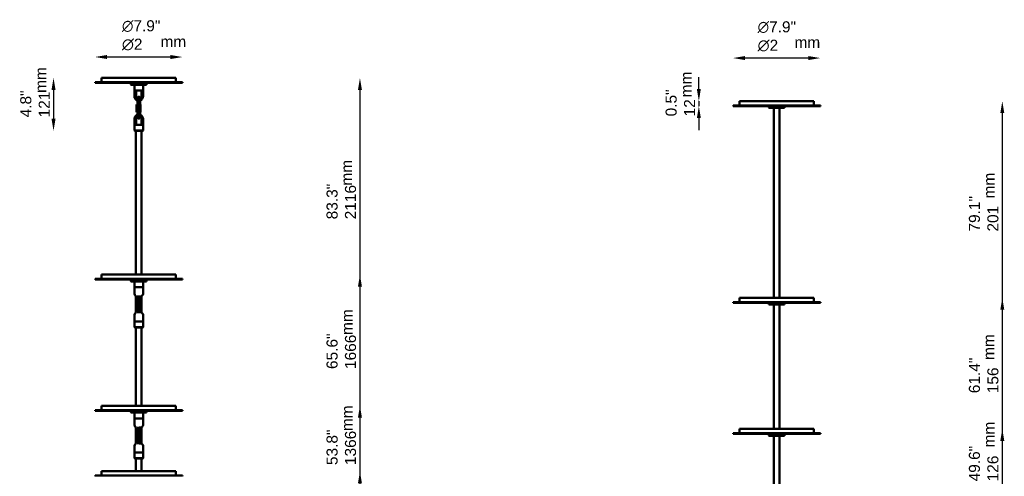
# Model space of a CAD drawing. Header units: millimetres. Extents: x 1218 to 3597, y 79 to 3206.
# Tile 4 of 4: x 1344 to 3597, y 2162 to 3206. Entities that reach past the tile are written whole.
import ezdxf

# ---------------------------------------------------------------- set-up
doc = ezdxf.new("R2010")
doc.units = ezdxf.units.MM
doc.header["$LTSCALE"] = 11
for name, color, linetype, lineweight in [('Symbol (ISO)', 7, 'Continuous', 25), ('Widoczne (ISO)', 7, 'Continuous', 50), ('Wymiar (ISO)', 7, 'Continuous', 25)]:
    doc.layers.add(name, color=color, linetype=linetype, lineweight=lineweight)
doc.styles.add('Tekst notatki (ISO)', font='arial.ttf')
doc.dimstyles.new('Domyślne (ISO)', dxfattribs={"dimscale": 11, "dimtxt": 2.3, "dimasz": 2.5, "dimexe": 3.175, "dimexo": 0, "dimgap": 0.762, "dimtad": 1, "dimdec": 1, "dimlfac": 0.03937, "dimzin": 0, "dimdsep": 46, "dimtxsty": 'Tekst notatki (ISO)', "dimcen": 0.09, "dimdle": 10, "dimclrd": 256, "dimclre": 256, "dimclrt": 256, "dimazin": 2, "dimtfac": 1, "dimtmove": 0, "dimatfit": 3, "dimfxl": 0, "dimtolj": 1, "dimlwd": -1, "dimlwe": -1, "dimarcsym": 0})

# ---------------------------------------------------------------- blocks, each defined once
blk = doc.blocks.new('*D5')
at = {"layer": 'Defpoints', "color": 0, "transparency": 16777216}
for p in [(1701.5, 2173), (1616.5, 957.1), (2122.5, 957.1)]:
    blk.add_point(p, dxfattribs=at)
at = {"layer": 'Wymiar (ISO)', "transparency": 16777216}
blk.add_line((2122.5, 2145.5), (2122.5, 984.6), dxfattribs=at)
for points in [[(2117.9, 2145.5), (2127.1, 2145.5), (2122.5, 2173)], [(2117.9, 984.6), (2127.1, 984.6), (2122.5, 957.1)]]:
    blk.add_solid(points, dxfattribs=at)
at = {"layer": 'Wymiar (ISO)', "transparency": 16777216, "insert": (2046, 1525.4), "char_height": 25.3, "attachment_point": 1, "rotation": 90, "style": 'Tekst notatki (ISO)'}
blk.add_mtext('\\A1;47.9"\\P1216', dxfattribs=at)
blk = doc.blocks.new('*D6')
at = {"layer": 'Defpoints', "color": 0, "transparency": 16777216}
for p in [(1701.5, 2323), (1616.5, 957.1), (2122.5, 957.1)]:
    blk.add_point(p, dxfattribs=at)
at = {"layer": 'Wymiar (ISO)', "transparency": 16777216}
blk.add_line((2122.5, 2295.5), (2122.5, 984.6), dxfattribs=at)
for points in [[(2117.9, 2295.5), (2127.1, 2295.5), (2122.5, 2323)], [(2117.9, 984.6), (2127.1, 984.6), (2122.5, 957.1)]]:
    blk.add_solid(points, dxfattribs=at)
at = {"layer": 'Wymiar (ISO)', "transparency": 16777216, "insert": (2046, 2187.2), "char_height": 25.3, "attachment_point": 1, "rotation": 90, "style": 'Tekst notatki (ISO)'}
blk.add_mtext('\\A1;53.8"\\P1366', dxfattribs=at)
blk = doc.blocks.new('*D7')
at = {"layer": 'Defpoints', "color": 0, "transparency": 16777216}
for p in [(1701.5, 2623), (1616.5, 957.1), (2122.5, 957.1)]:
    blk.add_point(p, dxfattribs=at)
at = {"layer": 'Wymiar (ISO)', "transparency": 16777216}
blk.add_line((2122.5, 2595.5), (2122.5, 984.6), dxfattribs=at)
for points in [[(2117.9, 2595.5), (2127.1, 2595.5), (2122.5, 2623)], [(2117.9, 984.6), (2127.1, 984.6), (2122.5, 957.1)]]:
    blk.add_solid(points, dxfattribs=at)
at = {"layer": 'Wymiar (ISO)', "transparency": 16777216, "insert": (2046, 2407), "char_height": 25.3, "attachment_point": 1, "rotation": 90, "style": 'Tekst notatki (ISO)'}
blk.add_mtext('\\A1;65.6"\\P1666', dxfattribs=at)
blk = doc.blocks.new('*D8')
at = {"layer": 'Defpoints', "color": 0, "transparency": 16777216}
for p in [(1701.5, 3073), (1616.5, 957.1), (2122.5, 957.1)]:
    blk.add_point(p, dxfattribs=at)
at = {"layer": 'Wymiar (ISO)', "transparency": 16777216}
blk.add_line((2122.5, 3045.5), (2122.5, 984.6), dxfattribs=at)
for points in [[(2117.9, 3045.5), (2127.1, 3045.5), (2122.5, 3073)], [(2117.9, 984.6), (2127.1, 984.6), (2122.5, 957.1)]]:
    blk.add_solid(points, dxfattribs=at)
at = {"layer": 'Wymiar (ISO)', "transparency": 16777216, "insert": (2046, 2749.5), "char_height": 25.3, "attachment_point": 1, "rotation": 90, "style": 'Tekst notatki (ISO)'}
blk.add_mtext('\\A1;83.3"\\P2116', dxfattribs=at)
blk = doc.blocks.new('*D9')
at = {"layer": 'Defpoints', "color": 0, "transparency": 16777216}
for p in [(1516.5, 3120.9), (1516.5, 3061.5), (1716.5, 3061.5)]:
    blk.add_point(p, dxfattribs=at)
at = {"layer": 'Wymiar (ISO)', "transparency": 16777216}
blk.add_line((1689, 3120.9), (1544, 3120.9), dxfattribs=at)
for points in [[(1544, 3125.5), (1544, 3116.3), (1516.5, 3120.9)], [(1689, 3125.5), (1689, 3116.3), (1716.5, 3120.9)]]:
    blk.add_solid(points, dxfattribs=at)
at = {"layer": 'Wymiar (ISO)', "transparency": 16777216, "insert": (1578, 3205), "char_height": 25.3, "attachment_point": 1, "style": 'Tekst notatki (ISO)'}
blk.add_mtext('\\A1;{\\fAIGDT|b0|i0;\\ln}\\fArial|b0|i0;{\\H25.3000;7.9"}\\P∅2', dxfattribs=at)
blk = doc.blocks.new('*D10')
at = {"layer": 'Defpoints', "color": 0, "transparency": 16777216}
for p in [(1531.5, 3073), (1421.5, 2952), (1607.2, 2952)]:
    blk.add_point(p, dxfattribs=at)
at = {"layer": 'Wymiar (ISO)', "transparency": 16777216}
blk.add_line((1421.5, 3045.5), (1421.5, 2979.5), dxfattribs=at)
for points in [[(1416.9, 3045.5), (1426.1, 3045.5), (1421.5, 3073)], [(1416.9, 2979.5), (1426.1, 2979.5), (1421.5, 2952)]]:
    blk.add_solid(points, dxfattribs=at)
at = {"layer": 'Wymiar (ISO)', "transparency": 16777216, "insert": (1345.4, 2982.7), "char_height": 25.3, "attachment_point": 1, "rotation": 90, "style": 'Tekst notatki (ISO)'}
blk.add_mtext('\\A1;4.8"\\P121', dxfattribs=at)
blk = doc.blocks.new('*D12')
at = {"layer": 'Defpoints', "color": 0, "transparency": 16777216}
for p in [(3160.9, 2270), (3075.9, 1010.1), (3592, 1010.1)]:
    blk.add_point(p, dxfattribs=at)
at = {"layer": 'Wymiar (ISO)', "transparency": 16777216}
blk.add_line((3592, 2242.5), (3592, 1037.6), dxfattribs=at)
for points in [[(3587.4, 2242.5), (3596.5, 2242.5), (3592, 2270)], [(3587.4, 1037.6), (3596.5, 1037.6), (3592, 1010.1)]]:
    blk.add_solid(points, dxfattribs=at)
at = {"layer": 'Wymiar (ISO)', "transparency": 16777216, "insert": (3515.5, 2149.9), "char_height": 25.3, "attachment_point": 1, "rotation": 90, "style": 'Tekst notatki (ISO)'}
blk.add_mtext('\\A1;49.6"\\P126', dxfattribs=at)
blk = doc.blocks.new('*D13')
at = {"layer": 'Defpoints', "color": 0, "transparency": 16777216}
for p in [(3160.9, 2570), (3075.9, 1010.1), (3592, 1010.1)]:
    blk.add_point(p, dxfattribs=at)
at = {"layer": 'Wymiar (ISO)', "transparency": 16777216}
blk.add_line((3592, 2542.5), (3592, 1037.6), dxfattribs=at)
for points in [[(3587.4, 2542.5), (3596.5, 2542.5), (3592, 2570)], [(3587.4, 1037.6), (3596.5, 1037.6), (3592, 1010.1)]]:
    blk.add_solid(points, dxfattribs=at)
at = {"layer": 'Wymiar (ISO)', "transparency": 16777216, "insert": (3515.5, 2351.6), "char_height": 25.3, "attachment_point": 1, "rotation": 90, "style": 'Tekst notatki (ISO)'}
blk.add_mtext('\\A1;61.4"\\P156', dxfattribs=at)
blk = doc.blocks.new('*D14')
at = {"layer": 'Defpoints', "color": 0, "transparency": 16777216}
for p in [(3160.9, 3020), (3075.9, 1010.1), (3592, 1010.1)]:
    blk.add_point(p, dxfattribs=at)
at = {"layer": 'Wymiar (ISO)', "transparency": 16777216}
blk.add_line((3592, 2992.5), (3592, 1037.6), dxfattribs=at)
for points in [[(3587.4, 2992.5), (3596.5, 2992.5), (3592, 3020)], [(3587.4, 1037.6), (3596.5, 1037.6), (3592, 1010.1)]]:
    blk.add_solid(points, dxfattribs=at)
at = {"layer": 'Wymiar (ISO)', "transparency": 16777216, "insert": (3515.5, 2721.5), "char_height": 25.3, "attachment_point": 1, "rotation": 90, "style": 'Tekst notatki (ISO)'}
blk.add_mtext('\\A1;79.1"\\P201', dxfattribs=at)
blk = doc.blocks.new('*D15')
at = {"layer": 'Defpoints', "color": 0, "transparency": 16777216}
for p in [(2975.9, 3118.5), (2975.9, 3008.5), (3175.9, 3008.5)]:
    blk.add_point(p, dxfattribs=at)
at = {"layer": 'Wymiar (ISO)', "transparency": 16777216}
blk.add_line((3148.4, 3118.5), (3003.4, 3118.5), dxfattribs=at)
for points in [[(3003.4, 3123.1), (3003.4, 3113.9), (2975.9, 3118.5)], [(3148.4, 3123.1), (3148.4, 3113.9), (3175.9, 3118.5)]]:
    blk.add_solid(points, dxfattribs=at)
at = {"layer": 'Wymiar (ISO)', "transparency": 16777216, "insert": (3032.2, 3202.6), "char_height": 25.3, "attachment_point": 1, "style": 'Tekst notatki (ISO)'}
blk.add_mtext('\\A1;{\\fAIGDT|b0|i0;\\ln}\\fArial|b0|i0;{\\H25.3000;7.9"}\\P∅2', dxfattribs=at)
blk = doc.blocks.new('*D16')
at = {"layer": 'Defpoints', "color": 0, "transparency": 16777216}
for p in [(2990.9, 3020), (2897.8, 3008.5), (2975.9, 3008.5)]:
    blk.add_point(p, dxfattribs=at)
at = {"layer": 'Wymiar (ISO)', "transparency": 16777216}
for p, q in [((2897.8, 3047.5), (2897.8, 3075)), ((2897.8, 3020), (2897.8, 3008.5)), ((2897.8, 2981), (2897.8, 2953.5))]:
    blk.add_line(p, q, dxfattribs=at)
for points in [[(2893.2, 3047.5), (2902.3, 3047.5), (2897.8, 3020)], [(2893.2, 2981), (2902.3, 2981), (2897.8, 3008.5)]]:
    blk.add_solid(points, dxfattribs=at)
at = {"layer": 'Wymiar (ISO)', "transparency": 16777216, "insert": (2821.7, 2985), "char_height": 25.3, "attachment_point": 1, "rotation": 90, "style": 'Tekst notatki (ISO)'}
blk.add_mtext('\\A1;0.5"\\P12', dxfattribs=at)

msp = doc.modelspace()

# ---------------------------------------------------------------- linework, layer by layer
at = {"layer": 'Widoczne (ISO)', "linetype": 'Continuous'}
for p, q in [((1531.48, 3073), (1701.48, 3073)), ((1531.48, 3063), (1531.48, 3073)), ((1701.48, 3063), (1701.48, 3073)), ((1716.48, 3063), (1516.48, 3063)), ((1516.48, 3063), (1516.48, 3061.5)), ((1516.48, 3061.5), (1716.48, 3061.5)), ((1598.98, 3061.5), (1598.48, 3061)), ((1634.48, 3061), (1598.48, 3061)), ((1598.48, 3058), (1598.48, 3061)), ((1598.48, 3058), (1634.48, 3058)), ((1598.98, 3057.5), (1598.48, 3058)), ((1633.98, 3057.5), (1598.98, 3057.5)), ((1606.68, 3057.5), (1606.48, 3057.3)), ((1626.48, 3057.3), (1606.48, 3057.3)), ((1606.48, 3057.3), (1606.48, 3031)), ((1606.6, 3044), (1626.35, 3044)), ((1610.48, 3031), (1610.48, 3044)), ((1622.48, 3044), (1622.48, 3031)), ((1626.28, 3057.5), (1626.48, 3057.3)), ((1626.48, 3057.3), (1626.48, 3031)), ((1633.98, 3061.5), (1634.48, 3061)), ((1633.98, 3057.5), (1634.48, 3058)), ((1634.48, 3058), (1634.48, 3061)), ((1716.48, 3063), (1716.48, 3061.5)), ((1613.31, 3012), (1613.31, 3018.5)), ((1614.64, 3018.5), (1614.64, 2991.5)), ((1619.64, 3018.5), (1619.64, 2991.5)), ((2990.89, 3020), (3160.89, 3020)), ((2990.89, 3010), (2990.89, 3020)), ((3160.89, 3010), (3160.89, 3020)), ((1611.48, 3012), (1613.65, 3012)), ((1611.48, 2995), (1611.48, 3012)), ((1613.65, 3012), (1614.64, 3012)), ((1613.65, 2995), (1613.65, 3012)), ((1619.64, 3012), (1620.14, 3012)), ((1620.14, 2995), (1620.14, 3012)), ((3175.89, 3010), (2975.89, 3010)), ((2975.89, 3010), (2975.89, 3008.5)), ((2975.89, 3008.5), (3175.89, 3008.5)), ((3058.39, 3008.5), (3057.89, 3008)), ((3093.89, 3008), (3057.89, 3008)), ((3057.89, 3005), (3057.89, 3008)), ((3057.89, 3005), (3093.89, 3005)), ((3058.39, 3004.5), (3057.89, 3005)), ((3093.39, 3004.5), (3058.39, 3004.5)), ((3069.39, 3004.5), (3069.39, 2570)), ((3082.39, 3004.5), (3082.39, 2570)), ((3093.39, 3008.5), (3093.89, 3008)), ((3093.39, 3004.5), (3093.89, 3005)), ((3093.89, 3005), (3093.89, 3008)), ((3175.89, 3010), (3175.89, 3008.5)), ((1606.48, 2952.7), (1606.48, 2979)), ((1610.48, 2966), (1610.48, 2979)), ((1613.65, 2995), (1611.48, 2995)), ((1613.31, 2991.5), (1613.31, 2995)), ((1614.64, 2995), (1613.65, 2995)), ((1620.14, 2995), (1619.64, 2995)), ((1622.48, 2979), (1622.48, 2966)), ((1626.48, 2952.7), (1626.48, 2979)), ((1606.48, 2952.7), (1626.48, 2952.7)), ((1607.18, 2952), (1606.48, 2952.7)), ((1626.35, 2966), (1606.6, 2966)), ((1625.78, 2952), (1607.18, 2952)), ((1609.98, 2952), (1609.98, 2623)), ((1622.98, 2952), (1622.98, 2623)), ((1625.78, 2952), (1626.48, 2952.7)), ((1716.48, 2613), (1516.48, 2613)), ((1516.48, 2613), (1516.48, 2611.5)), ((1531.48, 2623), (1701.48, 2623)), ((1531.48, 2613), (1531.48, 2623)), ((1701.48, 2613), (1701.48, 2623)), ((1716.48, 2613), (1716.48, 2611.5)), ((1516.48, 2611.5), (1716.48, 2611.5)), ((1598.98, 2611.5), (1598.48, 2611)), ((1634.48, 2611), (1598.48, 2611)), ((1598.48, 2608), (1598.48, 2611)), ((1598.48, 2608), (1634.48, 2608)), ((1598.98, 2607.5), (1598.48, 2608)), ((1633.98, 2607.5), (1598.98, 2607.5)), ((1606.68, 2607.5), (1606.48, 2607.3)), ((1626.48, 2607.3), (1606.48, 2607.3)), ((1606.48, 2607.3), (1606.48, 2581)), ((1606.6, 2594), (1626.35, 2594)), ((1626.28, 2607.5), (1626.48, 2607.3)), ((1626.48, 2607.3), (1626.48, 2581)), ((1633.98, 2611.5), (1634.48, 2611)), ((1633.98, 2607.5), (1634.48, 2608)), ((1634.48, 2608), (1634.48, 2611)), ((1609.98, 2573.4), (1609.98, 2536.6)), ((1614.64, 2568.5), (1614.64, 2541.5)), ((1619.64, 2568.5), (1619.64, 2541.5)), ((1622.98, 2573.4), (1622.98, 2536.6)), ((2990.89, 2570), (3160.89, 2570)), ((2990.89, 2560), (2990.89, 2570)), ((3160.89, 2560), (3160.89, 2570)), ((3175.89, 2560), (2975.89, 2560)), ((2975.89, 2560), (2975.89, 2558.5)), ((2975.89, 2558.5), (3175.89, 2558.5)), ((3058.39, 2558.5), (3057.89, 2558)), ((3093.89, 2558), (3057.89, 2558)), ((3057.89, 2555), (3057.89, 2558)), ((3057.89, 2555), (3093.89, 2555)), ((3058.39, 2554.5), (3057.89, 2555)), ((3093.39, 2554.5), (3058.39, 2554.5)), ((3069.39, 2554.5), (3069.39, 2270)), ((3082.39, 2554.5), (3082.39, 2270)), ((3093.39, 2558.5), (3093.89, 2558)), ((3093.39, 2554.5), (3093.89, 2555)), ((3093.89, 2555), (3093.89, 2558)), ((3175.89, 2560), (3175.89, 2558.5)), ((1606.48, 2502.7), (1606.48, 2529)), ((1626.48, 2502.7), (1626.48, 2529)), ((1606.48, 2502.7), (1626.48, 2502.7)), ((1607.18, 2502), (1606.48, 2502.7)), ((1626.35, 2516), (1606.6, 2516)), ((1625.78, 2502), (1607.18, 2502)), ((1609.98, 2502), (1609.98, 2323)), ((1622.98, 2502), (1622.98, 2323)), ((1625.78, 2502), (1626.48, 2502.7)), ((1531.48, 2323), (1701.48, 2323)), ((1531.48, 2313), (1531.48, 2323)), ((1701.48, 2313), (1701.48, 2323)), ((1716.48, 2313), (1516.48, 2313)), ((1516.48, 2313), (1516.48, 2311.5)), ((1516.48, 2311.5), (1716.48, 2311.5)), ((1598.98, 2311.5), (1598.48, 2311)), ((1634.48, 2311), (1598.48, 2311)), ((1598.48, 2308), (1598.48, 2311)), ((1598.48, 2308), (1634.48, 2308)), ((1598.98, 2307.5), (1598.48, 2308)), ((1633.98, 2307.5), (1598.98, 2307.5)), ((1606.68, 2307.5), (1606.48, 2307.3)), ((1626.48, 2307.3), (1606.48, 2307.3)), ((1606.48, 2307.3), (1606.48, 2281)), ((1626.28, 2307.5), (1626.48, 2307.3)), ((1626.48, 2307.3), (1626.48, 2281)), ((1633.98, 2311.5), (1634.48, 2311)), ((1633.98, 2307.5), (1634.48, 2308)), ((1634.48, 2308), (1634.48, 2311)), ((1716.48, 2313), (1716.48, 2311.5)), ((1606.6, 2294), (1626.35, 2294)), ((1609.98, 2273.4), (1609.98, 2236.6)), ((1614.64, 2268.5), (1614.64, 2241.5)), ((1619.64, 2268.5), (1619.64, 2241.5)), ((1622.98, 2273.4), (1622.98, 2236.6)), ((3175.89, 2260), (2975.89, 2260)), ((2975.89, 2260), (2975.89, 2258.5)), ((2975.89, 2258.5), (3175.89, 2258.5)), ((2990.89, 2270), (3160.89, 2270)), ((2990.89, 2260), (2990.89, 2270)), ((3058.39, 2258.5), (3057.89, 2258)), ((3093.89, 2258), (3057.89, 2258)), ((3057.89, 2255), (3057.89, 2258)), ((3057.89, 2255), (3093.89, 2255)), ((3058.39, 2254.5), (3057.89, 2255)), ((3093.39, 2254.5), (3058.39, 2254.5)), ((3069.39, 2254.5), (3069.39, 2120)), ((3082.39, 2254.5), (3082.39, 2120)), ((3093.39, 2258.5), (3093.89, 2258)), ((3093.39, 2254.5), (3093.89, 2255)), ((3093.89, 2255), (3093.89, 2258)), ((3160.89, 2260), (3160.89, 2270)), ((3175.89, 2260), (3175.89, 2258.5)), ((1606.48, 2202.7), (1606.48, 2229)), ((1626.35, 2216), (1606.6, 2216)), ((1626.48, 2202.7), (1626.48, 2229)), ((1606.48, 2202.7), (1626.48, 2202.7)), ((1607.18, 2202), (1606.48, 2202.7)), ((1625.78, 2202), (1607.18, 2202)), ((1609.98, 2202), (1609.98, 2173)), ((1622.98, 2202), (1622.98, 2173)), ((1625.78, 2202), (1626.48, 2202.7)), ((1716.48, 2163), (1516.48, 2163)), ((1516.48, 2163), (1516.48, 2161.5)), ((1531.48, 2173), (1701.48, 2173)), ((1531.48, 2163), (1531.48, 2173)), ((1701.48, 2163), (1701.48, 2173)), ((1716.48, 2163), (1716.48, 2161.5))]:
    msp.add_line(p, q, dxfattribs=at)
for centre, radius, start, end in [((1616.48, 3031), 10, 180, 259.23801), ((1616.48, 3031), 6, 180, 249.69606), ((1616.48, 3031), 6, 298.95283, 0), ((1616.48, 3031), 10, 288.21741, 0), ((1616.48, 2979), 10, 100.76199, 180), ((1616.48, 2979), 6, 110.30394, 180), ((1616.48, 2979), 6, 0, 61.04717), ((1616.48, 2979), 10, 0, 71.78259), ((1616.48, 2581), 10, 180, 229.4584), ((1616.48, 2581), 10, 310.5416, 0), ((1616.48, 2529), 10, 130.5416, 180), ((1616.48, 2529), 10, 0, 49.4584), ((1616.48, 2281), 10, 180, 229.4584), ((1616.48, 2281), 10, 310.5416, 0), ((1616.48, 2229), 10, 130.5416, 180), ((1616.48, 2229), 10, 0, 49.4584)]:
    msp.add_arc(centre, radius, start, end, dxfattribs=at)
for points, knots in [([(1613.31, 3018.5), (1613.31, 3019.5), (1613.32, 3020.5), (1613.35, 3021.47), (1613.35, 3021.49), (1613.35, 3021.5)], [1.57079633, 1.57079633, 1.57079633, 1.57079633, 1.89731152, 1.89731152, 1.90329092, 1.90329092, 1.90329092, 1.90329092]), ([(1613.57, 3025.75), (1613.59, 3025.95), (1613.61, 3026.14), (1613.71, 3027.05), (1613.71, 3027.48), (1614.08, 3028.4), (1614.14, 3028.53), (1614.33, 3028.87), (1614.47, 3029.09), (1614.96, 3029.52), (1615.23, 3029.71), (1615.85, 3029.94), (1616.17, 3030), (1616.76, 3030), (1617.04, 3029.95), (1617.55, 3029.78), (1617.77, 3029.66), (1618.16, 3029.39), (1618.31, 3029.24), (1618.58, 3028.93), (1618.67, 3028.78), (1618.84, 3028.48), (1618.89, 3028.35), (1619.03, 3027.97), (1619.08, 3027.78), (1619.23, 3027.11), (1619.29, 3026.61), (1619.43, 3025.27), (1619.49, 3024.39), (1619.58, 3022.53), (1619.6, 3021.57), (1619.63, 3019.89), (1619.64, 3019.2), (1619.64, 3018.5)], [2.4656536, 2.4656536, 2.4656536, 2.4656536, 2.5638637, 2.5638637, 2.9601133, 2.9601133, 3.0159603, 3.0159603, 3.0760717, 3.0760717, 3.1143912, 3.1143912, 3.1417655, 3.1417655, 3.166134, 3.166134, 3.1929664, 3.1929664, 3.2269016, 3.2269016, 3.2711983, 3.2711983, 3.3335281, 3.3335281, 3.4617179, 3.4617179, 3.7758772, 3.7758772, 4.1515609, 4.1515609, 4.4853907, 4.4853907, 4.712389, 4.712389, 4.712389, 4.712389]), ([(1614.24, 3026.53), (1614.24, 3026.53), (1614.25, 3026.5), (1614.28, 3026.34), (1614.31, 3026.16), (1614.37, 3025.6), (1614.42, 3025.17), (1614.5, 3024.07), (1614.53, 3023.38), (1614.59, 3021.83), (1614.62, 3020.96), (1614.64, 3019.55), (1614.64, 3019.03), (1614.64, 3018.5)], [3.4089402, 3.4089402, 3.4089402, 3.4089402, 3.5034445, 3.5034445, 3.6780237, 3.6780237, 3.9304932, 3.9304932, 4.2248743, 4.2248743, 4.533518, 4.533518, 4.712389, 4.712389, 4.712389, 4.712389]), ([(1613.35, 2988.5), (1613.34, 2988.81), (1613.33, 2989.12), (1613.32, 2990.11), (1613.31, 2990.81), (1613.31, 2991.5)], [7.52148704, 7.52148704, 7.52148704, 7.52148704, 7.62698338, 7.62698338, 7.85398163, 7.85398163, 7.85398163, 7.85398163]), ([(1619.64, 2991.5), (1619.64, 2990.5), (1619.63, 2989.5), (1619.58, 2987.6), (1619.54, 2986.69), (1619.45, 2985.04), (1619.39, 2984.31), (1619.24, 2982.95), (1619.24, 2982.53), (1618.87, 2981.6), (1618.81, 2981.48), (1618.62, 2981.14), (1618.48, 2980.92), (1617.99, 2980.49), (1617.73, 2980.3), (1617.1, 2980.06), (1616.79, 2980), (1616.19, 2980), (1615.91, 2980.05), (1615.4, 2980.22), (1615.18, 2980.34), (1614.79, 2980.62), (1614.64, 2980.77), (1614.38, 2981.08), (1614.28, 2981.22), (1614.11, 2981.52), (1614.06, 2981.66), (1613.92, 2982.03), (1613.87, 2982.22), (1613.72, 2982.9), (1613.66, 2983.39), (1613.59, 2984.09), (1613.58, 2984.17), (1613.57, 2984.25)], [4.712389, 4.712389, 4.712389, 4.712389, 5.0389042, 5.0389042, 5.3673616, 5.3673616, 5.7054563, 5.7054563, 6.101706, 6.101706, 6.1575529, 6.1575529, 6.2176644, 6.2176644, 6.2559839, 6.2559839, 6.2833582, 6.2833582, 6.3077266, 6.3077266, 6.3345591, 6.3345591, 6.3684943, 6.3684943, 6.4127909, 6.4127909, 6.4751208, 6.4751208, 6.6033106, 6.6033106, 6.9174698, 6.9174698, 6.9591243, 6.9591243, 6.9591243, 6.9591243]), ([(1614.64, 2991.5), (1614.64, 2990.58), (1614.63, 2989.66), (1614.59, 2987.92), (1614.56, 2987.1), (1614.48, 2985.66), (1614.43, 2985.03), (1614.34, 2984.09), (1614.29, 2983.74), (1614.25, 2983.52), (1614.24, 2983.48), (1614.24, 2983.47), (1614.24, 2983.47), (1614.24, 2983.47)], [4.712389, 4.712389, 4.712389, 4.712389, 5.0258716, 5.0258716, 5.3376219, 5.3376219, 5.6416887, 5.6416887, 5.9179023, 5.9179023, 6.0062469, 6.0062469, 6.0158378, 6.0158378, 6.0158378, 6.0158378]), ([(1614.44, 2574.84), (1614.44, 2574.78), (1614.45, 2574.72), (1614.5, 2574.07), (1614.53, 2573.38), (1614.59, 2571.83), (1614.62, 2570.96), (1614.64, 2569.55), (1614.64, 2569.03), (1614.64, 2568.5)], [3.89996398, 3.89996398, 3.89996398, 3.89996398, 3.9304932, 3.9304932, 4.22487433, 4.22487433, 4.53351804, 4.53351804, 4.71238898, 4.71238898, 4.71238898, 4.71238898]), ([(1619.4, 2575.58), (1619.45, 2574.94), (1619.5, 2574.21), (1619.58, 2572.53), (1619.6, 2571.57), (1619.63, 2569.89), (1619.64, 2569.2), (1619.64, 2568.5)], [3.84525417, 3.84525417, 3.84525417, 3.84525417, 4.15156093, 4.15156093, 4.48539073, 4.48539073, 4.71238898, 4.71238898, 4.71238898, 4.71238898]), ([(1614.64, 2541.5), (1614.64, 2540.58), (1614.63, 2539.66), (1614.59, 2537.92), (1614.56, 2537.1), (1614.49, 2535.93), (1614.47, 2535.53), (1614.44, 2535.16)], [4.71238898, 4.71238898, 4.71238898, 4.71238898, 5.02587161, 5.02587161, 5.33762189, 5.33762189, 5.52481398, 5.52481398, 5.52481398, 5.52481398]), ([(1619.64, 2541.5), (1619.64, 2540.5), (1619.63, 2539.5), (1619.58, 2537.6), (1619.54, 2536.69), (1619.47, 2535.35), (1619.43, 2534.87), (1619.4, 2534.42)], [4.71238898, 4.71238898, 4.71238898, 4.71238898, 5.03890417, 5.03890417, 5.36736155, 5.36736155, 5.57952379, 5.57952379, 5.57952379, 5.57952379]), ([(1619.4, 2275.58), (1619.45, 2274.94), (1619.5, 2274.21), (1619.58, 2272.53), (1619.6, 2271.57), (1619.63, 2269.89), (1619.64, 2269.2), (1619.64, 2268.5)], [3.84525417, 3.84525417, 3.84525417, 3.84525417, 4.15156093, 4.15156093, 4.48539073, 4.48539073, 4.71238898, 4.71238898, 4.71238898, 4.71238898]), ([(1614.44, 2274.84), (1614.44, 2274.78), (1614.45, 2274.72), (1614.5, 2274.07), (1614.53, 2273.38), (1614.59, 2271.83), (1614.62, 2270.96), (1614.64, 2269.55), (1614.64, 2269.03), (1614.64, 2268.5)], [3.89996398, 3.89996398, 3.89996398, 3.89996398, 3.9304932, 3.9304932, 4.22487433, 4.22487433, 4.53351804, 4.53351804, 4.71238898, 4.71238898, 4.71238898, 4.71238898]), ([(1614.64, 2241.5), (1614.64, 2240.58), (1614.63, 2239.66), (1614.59, 2237.92), (1614.56, 2237.1), (1614.49, 2235.93), (1614.47, 2235.53), (1614.44, 2235.16)], [4.71238898, 4.71238898, 4.71238898, 4.71238898, 5.02587161, 5.02587161, 5.33762189, 5.33762189, 5.52481398, 5.52481398, 5.52481398, 5.52481398]), ([(1619.64, 2241.5), (1619.64, 2240.5), (1619.63, 2239.5), (1619.58, 2237.6), (1619.54, 2236.69), (1619.47, 2235.35), (1619.43, 2234.87), (1619.4, 2234.42)], [4.71238898, 4.71238898, 4.71238898, 4.71238898, 5.03890417, 5.03890417, 5.36736155, 5.36736155, 5.57952379, 5.57952379, 5.57952379, 5.57952379])]:
    msp.add_open_spline(points, degree=3, knots=knots, dxfattribs=at)

# ---------------------------------------------------------------- texts
at = {"layer": 'Symbol (ISO)', "char_height": 25.3, "width": 58.8919, "attachment_point": 1, "style": 'Tekst notatki (ISO)'}
for insert in [(1666.16, 3168.92), (3116.46, 3167.16)]:
    msp.add_mtext('\\fArial|b0|i0;mm', dxfattribs=dict(at, insert=insert))
at = {"layer": 'Symbol (ISO)', "char_height": 25.3, "width": 58.8919, "attachment_point": 1, "rotation": 90, "style": 'Tekst notatki (ISO)'}
for insert in [(1379.54, 3038.76), (2856, 3028.62), (2079.2, 2826.58), (3549.22, 2797.16), (2080.34, 2484.81), (3548.39, 2427.72), (2080.48, 2264.79), (3549.06, 2227.53)]:
    msp.add_mtext('\\fArial|b0|i0;mm', dxfattribs=dict(at, insert=insert))

# ---------------------------------------------------------------- dimensions: what is measured, and where the dimension line sits
at = {"layer": 'Wymiar (ISO)'}
for base, p1, p2, angle, text, override, picture, middle in [((1516.48, 3120.93), (1716.48, 3061.5), (1516.48, 3061.5), 180, '{\\fAIGDT|b0|i0;\\ln}\\fArial|b0|i0;{\\H25.3000;<>"}\\P∅2', {"dimgap": 0.762, "dimdec": 1, "dimlfac": 0.03937, "dimpost": '\\X', "dimse1": 1, "dimse2": 1, "dimtol": 0, "dimlim": 0, "dimtp": 0, "dimtm": 0, "dimtdec": 2, "dimtofl": 0, "dimatfit": 1, "dimtvp": -0.25}, '*D9', (1621.72, 3120.93)), ((2975.89, 3118.5), (3175.89, 3008.5), (2975.89, 3008.5), 180, '{\\fAIGDT|b0|i0;\\ln}\\fArial|b0|i0;{\\H25.3000;<>"}\\P∅2', {"dimgap": 0.762, "dimdec": 1, "dimlfac": 0.03937, "dimpost": '\\X', "dimse1": 1, "dimse2": 1, "dimtol": 0, "dimlim": 0, "dimtp": 0, "dimtm": 0, "dimtdec": 2, "dimtofl": 0, "dimatfit": 1, "dimtvp": -0.25}, '*D15', (3075.89, 3118.5)), ((1421.48, 2952), (1531.48, 3073), (1607.18, 2952), 90, '<>"\\P121', {"dimgap": 0.762, "dimdec": 1, "dimlfac": 0.03937, "dimpost": '\\X', "dimse1": 1, "dimse2": 1, "dimtol": 0, "dimlim": 0, "dimtp": 0, "dimtm": 0, "dimtdec": 2, "dimtofl": 0, "dimatfit": 1, "dimtvp": -0.25}, '*D10', (1421.48, 3012.5)), ((2122.48, 957.12), (1701.48, 3073), (1616.48, 957.12), 90, '<>"\\P2116', {"dimgap": 0.762, "dimdec": 1, "dimlfac": 0.03937, "dimpost": '\\X', "dimse1": 1, "dimse2": 1, "dimtol": 0, "dimlim": 0, "dimtp": 0, "dimtm": 0, "dimtdec": 2, "dimtofl": 0, "dimatfit": 1, "dimtvp": -0.25}, '*D8', (2122.48, 2788.63)), ((2897.76, 3008.5), (2990.89, 3020), (2975.89, 3008.5), 90, '<>"\\P12', {"dimgap": 0.762, "dimdec": 1, "dimlfac": 0.03937, "dimpost": '\\X', "dimse1": 1, "dimse2": 1, "dimtol": 0, "dimlim": 0, "dimtp": 0, "dimtm": 0, "dimtdec": 2, "dimtofl": 1, "dimatfit": 1, "dimtvp": -0.25}, '*D16', (2897.76, 3014.25)), ((3591.95, 1010.12), (3160.89, 3020), (3075.89, 1010.12), 90, '<>"\\P201', {"dimgap": 0.762, "dimdec": 1, "dimlfac": 0.03937, "dimpost": '\\X', "dimse1": 1, "dimse2": 1, "dimtol": 0, "dimlim": 0, "dimtp": 0, "dimtm": 0, "dimtdec": 2, "dimtofl": 0, "dimatfit": 1, "dimtvp": -0.25}, '*D14', (3591.95, 2760.46)), ((2122.48, 957.12), (1701.48, 2623), (1616.48, 957.12), 90, '<>"\\P1666', {"dimgap": 0.762, "dimdec": 1, "dimlfac": 0.03937, "dimpost": '\\X', "dimse1": 1, "dimse2": 1, "dimtol": 0, "dimlim": 0, "dimtp": 0, "dimtm": 0, "dimtdec": 2, "dimtofl": 0, "dimatfit": 1, "dimtvp": -0.25}, '*D7', (2122.48, 2446.19)), ((3591.95, 1010.12), (3160.89, 2570), (3075.89, 1010.12), 90, '<>"\\P156', {"dimgap": 0.762, "dimdec": 1, "dimlfac": 0.03937, "dimpost": '\\X', "dimse1": 1, "dimse2": 1, "dimtol": 0, "dimlim": 0, "dimtp": 0, "dimtm": 0, "dimtdec": 2, "dimtofl": 0, "dimatfit": 1, "dimtvp": -0.25}, '*D13', (3591.95, 2390.8)), ((2122.48, 957.12), (1701.48, 2323), (1616.48, 957.12), 90, '<>"\\P1366', {"dimgap": 0.762, "dimdec": 1, "dimlfac": 0.03937, "dimpost": '\\X', "dimse1": 1, "dimse2": 1, "dimtol": 0, "dimlim": 0, "dimtp": 0, "dimtm": 0, "dimtdec": 2, "dimtofl": 0, "dimatfit": 1, "dimtvp": -0.25}, '*D6', (2122.48, 2226.35)), ((3591.95, 1010.12), (3160.89, 2270), (3075.89, 1010.12), 90, '<>"\\P126', {"dimgap": 0.762, "dimdec": 1, "dimlfac": 0.03937, "dimpost": '\\X', "dimse1": 1, "dimse2": 1, "dimtol": 0, "dimlim": 0, "dimtp": 0, "dimtm": 0, "dimtdec": 2, "dimtofl": 0, "dimatfit": 1, "dimtvp": -0.25}, '*D12', (3591.95, 2189.51)), ((2122.48, 957.12), (1701.48, 2173), (1616.48, 957.12), 90, '<>"\\P1216', {"dimgap": 0.762, "dimdec": 1, "dimlfac": 0.03937, "dimpost": '\\X', "dimse1": 1, "dimse2": 1, "dimtol": 0, "dimlim": 0, "dimtp": 0, "dimtm": 0, "dimtdec": 2, "dimtofl": 0, "dimatfit": 1, "dimtvp": -0.25}, '*D5', (2122.48, 1565.06))]:
    dim = msp.add_linear_dim(base=base, p1=p1, p2=p2, angle=angle, text=text, dimstyle='Domyślne (ISO)', override=override, dxfattribs=at)
    dim.commit()
    dim.dimension.update_dxf_attribs({"geometry": picture, "text_midpoint": middle, "dimtype": 160})

doc.saveas('drawing.dxf')
